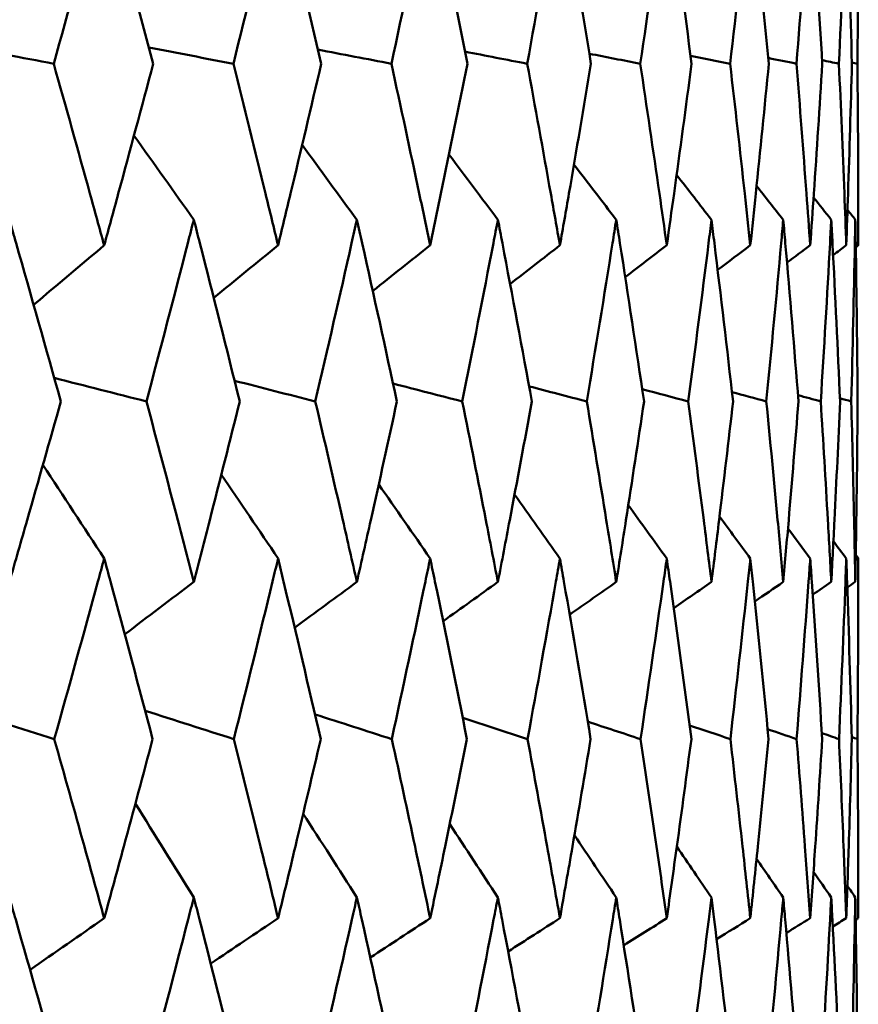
# Model space of a CAD drawing. Header units: millimetres. Extents: x 172 to 1631, y 500 to 2693.
# Tile 103 of 134: x 701.48 to 704.23, y 581.2 to 584.43. Entities that reach past the tile are written whole.
import ezdxf

# ---------------------------------------------------------------- set-up
doc = ezdxf.new("R2010")
doc.units = ezdxf.units.MM
doc.header["$LTSCALE"] = 10
doc.layers.add('Widoczne (ISO)', color=7, linetype='Continuous', lineweight=50)

msp = doc.modelspace()

# ---------------------------------------------------------------- linework, layer by layer
at = {"layer": 'Widoczne (ISO)'}
msp.add_line((704.2131, 584.2913), (704.2314, 584.2874), dxfattribs=at)
msp.add_circle((684.2343, 549.6019), 50, dxfattribs=at)
for points, knots in [([(701.7604, 584.8854), (701.7535, 584.8601), (701.7466, 584.8348), (701.692, 584.6355), (701.6436, 584.4615), (701.5947, 584.2874)], [0.06686277, 0.06686277, 0.06686277, 0.06686277, 0.07557848, 0.07557848, 0.13558897, 0.13558897, 0.13558897, 0.13558897]), ([(701.921, 584.2874), (701.875, 584.4614), (701.8284, 584.6354), (701.7742, 584.8347), (701.7673, 584.8601), (701.7604, 584.8854)], [0.01556037, 0.01556037, 0.01556037, 0.01556037, 0.07555527, 0.07555527, 0.08428623, 0.08428623, 0.08428623, 0.08428623]), ([(702.3308, 584.8854), (702.3247, 584.8601), (702.3186, 584.8348), (702.2703, 584.6355), (702.2275, 584.4615), (702.184, 584.2874)], [0.06686277, 0.06686277, 0.06686277, 0.06686277, 0.07557848, 0.07557848, 0.13558897, 0.13558897, 0.13558897, 0.13558897]), ([(702.4724, 584.2874), (702.432, 584.4614), (702.3909, 584.6354), (702.343, 584.8347), (702.3369, 584.8601), (702.3308, 584.8854)], [0.01556037, 0.01556037, 0.01556037, 0.01556037, 0.07555527, 0.07555527, 0.08428623, 0.08428623, 0.08428623, 0.08428623]), ([(702.8298, 584.8854), (702.8245, 584.8601), (702.8192, 584.8348), (702.7774, 584.6355), (702.7403, 584.4615), (702.7024, 584.2874)], [0.06686277, 0.06686277, 0.06686277, 0.06686277, 0.07557848, 0.07557848, 0.13558897, 0.13558897, 0.13558897, 0.13558897]), ([(702.9518, 584.2874), (702.9171, 584.4614), (702.8817, 584.6354), (702.8403, 584.8347), (702.8351, 584.8601), (702.8298, 584.8854)], [0.01556037, 0.01556037, 0.01556037, 0.01556037, 0.07555527, 0.07555527, 0.08428623, 0.08428623, 0.08428623, 0.08428623]), ([(703.2554, 584.8854), (703.251, 584.8601), (703.2465, 584.8348), (703.2114, 584.6355), (703.18, 584.4615), (703.148, 584.2874)], [0.06686277, 0.06686277, 0.06686277, 0.06686277, 0.07557848, 0.07557848, 0.13558897, 0.13558897, 0.13558897, 0.13558897]), ([(703.3573, 584.2874), (703.3285, 584.4614), (703.2989, 584.6354), (703.2642, 584.8347), (703.2598, 584.8601), (703.2554, 584.8854)], [0.01556037, 0.01556037, 0.01556037, 0.01556037, 0.07555527, 0.07555527, 0.08428623, 0.08428623, 0.08428623, 0.08428623]), ([(703.6059, 584.8854), (703.6024, 584.8601), (703.5988, 584.8348), (703.5705, 584.6355), (703.545, 584.4615), (703.5189, 584.2874)], [0.06686277, 0.06686277, 0.06686277, 0.06686277, 0.07557848, 0.07557848, 0.13558897, 0.13558897, 0.13558897, 0.13558897]), ([(703.6874, 584.2874), (703.6645, 584.4614), (703.6409, 584.6354), (703.613, 584.8347), (703.6095, 584.8601), (703.6059, 584.8854)], [0.01556037, 0.01556037, 0.01556037, 0.01556037, 0.07555527, 0.07555527, 0.08428623, 0.08428623, 0.08428623, 0.08428623]), ([(703.88, 584.8854), (703.8773, 584.8601), (703.8746, 584.8348), (703.8532, 584.6355), (703.8338, 584.4615), (703.8137, 584.2874)], [0.06686277, 0.06686277, 0.06686277, 0.06686277, 0.07557848, 0.07557848, 0.13558897, 0.13558897, 0.13558897, 0.13558897]), ([(703.9406, 584.2874), (703.9238, 584.4614), (703.9063, 584.6354), (703.8854, 584.8347), (703.8827, 584.8601), (703.88, 584.8854)], [0.01556037, 0.01556037, 0.01556037, 0.01556037, 0.07555527, 0.07555527, 0.08428623, 0.08428623, 0.08428623, 0.08428623]), ([(704.0765, 584.8854), (704.0748, 584.8601), (704.0729, 584.8348), (704.0585, 584.6355), (704.0453, 584.4615), (704.0313, 584.2874)], [0.06686277, 0.06686277, 0.06686277, 0.06686277, 0.07557848, 0.07557848, 0.13558897, 0.13558897, 0.13558897, 0.13558897]), ([(704.1162, 584.2874), (704.1055, 584.4614), (704.094, 584.6354), (704.0801, 584.8347), (704.0783, 584.8601), (704.0765, 584.8854)], [0.01556037, 0.01556037, 0.01556037, 0.01556037, 0.07555527, 0.07555527, 0.08428623, 0.08428623, 0.08428623, 0.08428623]), ([(704.1948, 584.8854), (704.1939, 584.8601), (704.193, 584.8348), (704.1856, 584.6355), (704.1785, 584.4615), (704.1707, 584.2874)], [0.06686277, 0.06686277, 0.06686277, 0.06686277, 0.07557848, 0.07557848, 0.13558897, 0.13558897, 0.13558897, 0.13558897]), ([(704.2132, 584.2874), (704.2087, 584.4614), (704.2034, 584.6354), (704.1966, 584.8347), (704.1957, 584.8601), (704.1948, 584.8854)], [0.01556037, 0.01556037, 0.01556037, 0.01556037, 0.07555527, 0.07555527, 0.08428623, 0.08428623, 0.08428623, 0.08428623]), ([(704.2343, 584.8854), (704.2343, 584.8601), (704.2342, 584.8348), (704.234, 584.6355), (704.2331, 584.4615), (704.2314, 584.2874)], [0.06686277, 0.06686277, 0.06686277, 0.06686277, 0.07557848, 0.07557848, 0.13558897, 0.13558897, 0.13558897, 0.13558897]), ([(701.5947, 584.2874), (701.6348, 584.1454), (701.6745, 584.0034), (701.7293, 583.8049), (701.7449, 583.7484), (701.7604, 583.6919)], [0.01259731, 0.01259731, 0.01259731, 0.01259731, 0.06159863, 0.06159863, 0.08110666, 0.08110666, 0.08110666, 0.08110666]), ([(701.7604, 583.6919), (701.7759, 583.7484), (701.7913, 583.8049), (701.8452, 584.0034), (701.8833, 584.1454), (701.921, 584.2874)], [0.04208868, 0.04208868, 0.04208868, 0.04208868, 0.06158988, 0.06158988, 0.11059803, 0.11059803, 0.11059803, 0.11059803]), ([(702.184, 584.2874), (702.2196, 584.1454), (702.2548, 584.0034), (702.3033, 583.8049), (702.3171, 583.7484), (702.3308, 583.6919)], [0.01259731, 0.01259731, 0.01259731, 0.01259731, 0.06159863, 0.06159863, 0.08110666, 0.08110666, 0.08110666, 0.08110666]), ([(702.3308, 583.6919), (702.3445, 583.7484), (702.3581, 583.8049), (702.4057, 584.0034), (702.4393, 584.1454), (702.4724, 584.2874)], [0.04208868, 0.04208868, 0.04208868, 0.04208868, 0.06158988, 0.06158988, 0.11059803, 0.11059803, 0.11059803, 0.11059803]), ([(702.7024, 584.2874), (702.7334, 584.1454), (702.764, 584.0034), (702.806, 583.8049), (702.8179, 583.7484), (702.8298, 583.6919)], [0.01259731, 0.01259731, 0.01259731, 0.01259731, 0.06159863, 0.06159863, 0.08110666, 0.08110666, 0.08110666, 0.08110666]), ([(702.8298, 583.6919), (702.8416, 583.7484), (702.8534, 583.8049), (702.8944, 584.0034), (702.9233, 584.1454), (702.9518, 584.2874)], [0.04208868, 0.04208868, 0.04208868, 0.04208868, 0.06158988, 0.06158988, 0.11059803, 0.11059803, 0.11059803, 0.11059803]), ([(703.148, 584.2874), (703.1742, 584.1454), (703.2, 584.0034), (703.2354, 583.8049), (703.2455, 583.7484), (703.2554, 583.6919)], [0.01259731, 0.01259731, 0.01259731, 0.01259731, 0.06159863, 0.06159863, 0.08110666, 0.08110666, 0.08110666, 0.08110666]), ([(703.2554, 583.6919), (703.2653, 583.7484), (703.2752, 583.8049), (703.3095, 584.0034), (703.3337, 584.1454), (703.3573, 584.2874)], [0.04208868, 0.04208868, 0.04208868, 0.04208868, 0.06158988, 0.06158988, 0.11059803, 0.11059803, 0.11059803, 0.11059803]), ([(703.5189, 584.2874), (703.5403, 584.1454), (703.5612, 584.0034), (703.5899, 583.8049), (703.5979, 583.7484), (703.6059, 583.6919)], [0.01259731, 0.01259731, 0.01259731, 0.01259731, 0.06159863, 0.06159863, 0.08110666, 0.08110666, 0.08110666, 0.08110666]), ([(703.6059, 583.6919), (703.6139, 583.7484), (703.6218, 583.8049), (703.6494, 584.0034), (703.6686, 584.1454), (703.6874, 584.2874)], [0.04208868, 0.04208868, 0.04208868, 0.04208868, 0.06158988, 0.06158988, 0.11059803, 0.11059803, 0.11059803, 0.11059803]), ([(703.8137, 584.2874), (703.8302, 584.1454), (703.8462, 584.0034), (703.8679, 583.8049), (703.874, 583.7484), (703.88, 583.6919)], [0.01259731, 0.01259731, 0.01259731, 0.01259731, 0.06159863, 0.06159863, 0.08110666, 0.08110666, 0.08110666, 0.08110666]), ([(703.88, 583.6919), (703.886, 583.7484), (703.892, 583.8049), (703.9126, 584.0034), (703.9269, 584.1454), (703.9406, 584.2874)], [0.04208868, 0.04208868, 0.04208868, 0.04208868, 0.06158988, 0.06158988, 0.11059803, 0.11059803, 0.11059803, 0.11059803]), ([(704.0313, 584.2874), (704.0427, 584.1454), (704.0537, 584.0034), (704.0684, 583.8049), (704.0725, 583.7484), (704.0765, 583.6919)], [0.01259731, 0.01259731, 0.01259731, 0.01259731, 0.06159863, 0.06159863, 0.08110666, 0.08110666, 0.08110666, 0.08110666]), ([(704.0765, 583.6919), (704.0806, 583.7484), (704.0845, 583.8049), (704.0981, 584.0034), (704.1074, 584.1454), (704.1162, 584.2874)], [0.04208868, 0.04208868, 0.04208868, 0.04208868, 0.06158988, 0.06158988, 0.11059803, 0.11059803, 0.11059803, 0.11059803]), ([(704.1707, 584.2874), (704.1771, 584.1454), (704.183, 584.0034), (704.1907, 583.8049), (704.1928, 583.7484), (704.1948, 583.6919)], [0.01259731, 0.01259731, 0.01259731, 0.01259731, 0.06159863, 0.06159863, 0.08110666, 0.08110666, 0.08110666, 0.08110666]), ([(704.1948, 583.6919), (704.1968, 583.7484), (704.1987, 583.8049), (704.2053, 584.0034), (704.2095, 584.1454), (704.2132, 584.2874)], [0.04208868, 0.04208868, 0.04208868, 0.04208868, 0.06158988, 0.06158988, 0.11059803, 0.11059803, 0.11059803, 0.11059803]), ([(704.2314, 584.2874), (704.2328, 584.1454), (704.2336, 584.0034), (704.2342, 583.8049), (704.2343, 583.7484), (704.2343, 583.6919)], [0.01259731, 0.01259731, 0.01259731, 0.01259731, 0.06159863, 0.06159863, 0.08110666, 0.08110666, 0.08110666, 0.08110666]), ([(701.6182, 583.1798), (701.5698, 583.3528), (701.5208, 583.5259), (701.4638, 583.7245), (701.4565, 583.7501), (701.4491, 583.7757)], [0.02053386, 0.02053386, 0.02053386, 0.02053386, 0.08016461, 0.08016461, 0.08898694, 0.08898694, 0.08898694, 0.08898694]), ([(702.0544, 583.7757), (702.0478, 583.7501), (702.0413, 583.7246), (701.99, 583.526), (701.9448, 583.3529), (701.8989, 583.1798)], [0.07138254, 0.07138254, 0.07138254, 0.07138254, 0.08018544, 0.08018544, 0.13983561, 0.13983561, 0.13983561, 0.13983561]), ([(702.2049, 583.1798), (702.1619, 583.3528), (702.1183, 583.5259), (702.0675, 583.7245), (702.061, 583.7501), (702.0544, 583.7757)], [0.02053386, 0.02053386, 0.02053386, 0.02053386, 0.08016461, 0.08016461, 0.08898694, 0.08898694, 0.08898694, 0.08898694]), ([(702.5893, 583.7757), (702.5836, 583.7501), (702.5779, 583.7246), (702.533, 583.526), (702.4933, 583.3529), (702.4529, 583.1798)], [0.07138254, 0.07138254, 0.07138254, 0.07138254, 0.08018544, 0.08018544, 0.13983561, 0.13983561, 0.13983561, 0.13983561]), ([(702.7206, 583.1798), (702.6832, 583.3528), (702.6452, 583.5259), (702.6008, 583.7245), (702.5951, 583.7501), (702.5893, 583.7757)], [0.02053386, 0.02053386, 0.02053386, 0.02053386, 0.08016461, 0.08016461, 0.08898694, 0.08898694, 0.08898694, 0.08898694]), ([(703.0519, 583.7757), (703.047, 583.7501), (703.0421, 583.7246), (703.0038, 583.526), (702.9697, 583.3529), (702.935, 583.1798)], [0.07138254, 0.07138254, 0.07138254, 0.07138254, 0.08018544, 0.08018544, 0.13983561, 0.13983561, 0.13983561, 0.13983561]), ([(703.1634, 583.1798), (703.1318, 583.3528), (703.0995, 583.5259), (703.0617, 583.7245), (703.0568, 583.7501), (703.0519, 583.7757)], [0.02053386, 0.02053386, 0.02053386, 0.02053386, 0.08016461, 0.08016461, 0.08898694, 0.08898694, 0.08898694, 0.08898694]), ([(703.4401, 583.7757), (703.4361, 583.7501), (703.4321, 583.7246), (703.4005, 583.526), (703.3723, 583.3529), (703.3434, 583.1798)], [0.07138254, 0.07138254, 0.07138254, 0.07138254, 0.08018544, 0.08018544, 0.13983561, 0.13983561, 0.13983561, 0.13983561]), ([(703.5314, 583.1798), (703.5057, 583.3528), (703.4793, 583.5259), (703.4482, 583.7245), (703.4442, 583.7501), (703.4401, 583.7757)], [0.02053386, 0.02053386, 0.02053386, 0.02053386, 0.08016461, 0.08016461, 0.08898694, 0.08898694, 0.08898694, 0.08898694]), ([(703.7526, 583.7757), (703.7494, 583.7501), (703.7463, 583.7246), (703.7215, 583.526), (703.6993, 583.3529), (703.6763, 583.1798)], [0.07138254, 0.07138254, 0.07138254, 0.07138254, 0.08018544, 0.08018544, 0.13983561, 0.13983561, 0.13983561, 0.13983561]), ([(703.8233, 583.1798), (703.8036, 583.3528), (703.7832, 583.5259), (703.7589, 583.7245), (703.7557, 583.7501), (703.7526, 583.7757)], [0.02053386, 0.02053386, 0.02053386, 0.02053386, 0.08016461, 0.08016461, 0.08898694, 0.08898694, 0.08898694, 0.08898694]), ([(703.988, 583.7757), (703.9858, 583.7501), (703.9835, 583.7246), (703.9657, 583.526), (703.9494, 583.3529), (703.9325, 583.1798)], [0.07138254, 0.07138254, 0.07138254, 0.07138254, 0.08018544, 0.08018544, 0.13983561, 0.13983561, 0.13983561, 0.13983561]), ([(704.0379, 583.1798), (704.0243, 583.3528), (704.0099, 583.5259), (703.9925, 583.7245), (703.9903, 583.7501), (703.988, 583.7757)], [0.02053386, 0.02053386, 0.02053386, 0.02053386, 0.08016461, 0.08016461, 0.08898694, 0.08898694, 0.08898694, 0.08898694]), ([(704.1455, 583.7757), (704.1441, 583.7501), (704.1428, 583.7246), (704.1319, 583.526), (704.1218, 583.3529), (704.111, 583.1798)], [0.07138254, 0.07138254, 0.07138254, 0.07138254, 0.08018544, 0.08018544, 0.13983561, 0.13983561, 0.13983561, 0.13983561]), ([(704.1744, 583.1798), (704.1668, 583.3528), (704.1585, 583.5259), (704.1482, 583.7245), (704.1469, 583.7501), (704.1455, 583.7757)], [0.02053386, 0.02053386, 0.02053386, 0.02053386, 0.08016461, 0.08016461, 0.08898694, 0.08898694, 0.08898694, 0.08898694]), ([(704.2244, 583.7757), (704.2239, 583.7501), (704.2235, 583.7246), (704.2197, 583.526), (704.2157, 583.3529), (704.211, 583.1798)], [0.07138254, 0.07138254, 0.07138254, 0.07138254, 0.08018544, 0.08018544, 0.13983561, 0.13983561, 0.13983561, 0.13983561]), ([(704.2321, 583.1798), (704.2307, 583.3528), (704.2286, 583.5259), (704.2253, 583.7245), (704.2248, 583.7501), (704.2244, 583.7757)], [0.02053386, 0.02053386, 0.02053386, 0.02053386, 0.08016461, 0.08016461, 0.08898694, 0.08898694, 0.08898694, 0.08898694]), ([(701.4491, 582.5877), (701.4687, 582.6553), (701.4882, 582.723), (701.5448, 582.9204), (701.5817, 583.0501), (701.6182, 583.1798)], [0.03825175, 0.03825175, 0.03825175, 0.03825175, 0.06160817, 0.06160817, 0.10638617, 0.10638617, 0.10638617, 0.10638617]), ([(701.8989, 583.1798), (701.9335, 583.0501), (701.9677, 582.9204), (702.0193, 582.723), (702.0369, 582.6554), (702.0544, 582.5877)], [0.01681985, 0.01681985, 0.01681985, 0.01681985, 0.06159108, 0.06159108, 0.08495433, 0.08495433, 0.08495433, 0.08495433]), ([(702.0544, 582.5877), (702.0719, 582.6553), (702.0893, 582.723), (702.1397, 582.9204), (702.1725, 583.0501), (702.2049, 583.1798)], [0.03825175, 0.03825175, 0.03825175, 0.03825175, 0.06160817, 0.06160817, 0.10638617, 0.10638617, 0.10638617, 0.10638617]), ([(702.4529, 583.1798), (702.4833, 583.0501), (702.5134, 582.9204), (702.5586, 582.723), (702.574, 582.6554), (702.5893, 582.5877)], [0.01681985, 0.01681985, 0.01681985, 0.01681985, 0.06159108, 0.06159108, 0.08495433, 0.08495433, 0.08495433, 0.08495433]), ([(702.5893, 582.5877), (702.6046, 582.6553), (702.6198, 582.723), (702.6639, 582.9204), (702.6924, 583.0501), (702.7206, 583.1798)], [0.03825175, 0.03825175, 0.03825175, 0.03825175, 0.06160817, 0.06160817, 0.10638617, 0.10638617, 0.10638617, 0.10638617]), ([(702.935, 583.1798), (702.9612, 583.0501), (702.987, 582.9204), (703.0257, 582.723), (703.0388, 582.6554), (703.0519, 582.5877)], [0.01681985, 0.01681985, 0.01681985, 0.01681985, 0.06159108, 0.06159108, 0.08495433, 0.08495433, 0.08495433, 0.08495433]), ([(703.0519, 582.5877), (703.0649, 582.6553), (703.0779, 582.723), (703.1153, 582.9204), (703.1395, 583.0501), (703.1634, 583.1798)], [0.03825175, 0.03825175, 0.03825175, 0.03825175, 0.06160817, 0.06160817, 0.10638617, 0.10638617, 0.10638617, 0.10638617]), ([(703.3434, 583.1798), (703.3652, 583.0501), (703.3866, 582.9204), (703.4185, 582.723), (703.4294, 582.6554), (703.4401, 582.5877)], [0.01681985, 0.01681985, 0.01681985, 0.01681985, 0.06159108, 0.06159108, 0.08495433, 0.08495433, 0.08495433, 0.08495433]), ([(703.4401, 582.5877), (703.4509, 582.6553), (703.4615, 582.723), (703.4922, 582.9204), (703.512, 583.0501), (703.5314, 583.1798)], [0.03825175, 0.03825175, 0.03825175, 0.03825175, 0.06160817, 0.06160817, 0.10638617, 0.10638617, 0.10638617, 0.10638617]), ([(703.6763, 583.1798), (703.6936, 583.0501), (703.7105, 582.9204), (703.7357, 582.723), (703.7442, 582.6554), (703.7526, 582.5877)], [0.01681985, 0.01681985, 0.01681985, 0.01681985, 0.06159108, 0.06159108, 0.08495433, 0.08495433, 0.08495433, 0.08495433]), ([(703.7526, 582.5877), (703.761, 582.6553), (703.7693, 582.723), (703.7932, 582.9204), (703.8084, 583.0501), (703.8233, 583.1798)], [0.03825175, 0.03825175, 0.03825175, 0.03825175, 0.06160817, 0.06160817, 0.10638617, 0.10638617, 0.10638617, 0.10638617]), ([(703.9325, 583.1798), (703.9453, 583.0501), (703.9576, 582.9204), (703.9759, 582.723), (703.982, 582.6554), (703.988, 582.5877)], [0.01681985, 0.01681985, 0.01681985, 0.01681985, 0.06159108, 0.06159108, 0.08495433, 0.08495433, 0.08495433, 0.08495433]), ([(703.988, 582.5877), (703.994, 582.6553), (704, 582.723), (704.0169, 582.9204), (704.0276, 583.0501), (704.0379, 583.1798)], [0.03825175, 0.03825175, 0.03825175, 0.03825175, 0.06160817, 0.06160817, 0.10638617, 0.10638617, 0.10638617, 0.10638617]), ([(704.111, 583.1798), (704.1191, 583.0501), (704.1269, 582.9204), (704.1381, 582.723), (704.1419, 582.6554), (704.1455, 582.5877)], [0.01681985, 0.01681985, 0.01681985, 0.01681985, 0.06159108, 0.06159108, 0.08495433, 0.08495433, 0.08495433, 0.08495433]), ([(704.1455, 582.5877), (704.1491, 582.6553), (704.1526, 582.723), (704.1626, 582.9204), (704.1687, 583.0501), (704.1744, 583.1798)], [0.03825175, 0.03825175, 0.03825175, 0.03825175, 0.06160817, 0.06160817, 0.10638617, 0.10638617, 0.10638617, 0.10638617]), ([(704.211, 583.1798), (704.2145, 583.0501), (704.2177, 582.9204), (704.2219, 582.723), (704.2232, 582.6554), (704.2244, 582.5877)], [0.01681985, 0.01681985, 0.01681985, 0.01681985, 0.06159108, 0.06159108, 0.08495433, 0.08495433, 0.08495433, 0.08495433]), ([(704.2244, 582.5877), (704.2256, 582.6553), (704.2267, 582.723), (704.2296, 582.9204), (704.2311, 583.0501), (704.2321, 583.1798)], [0.03825175, 0.03825175, 0.03825175, 0.03825175, 0.06160817, 0.06160817, 0.10638617, 0.10638617, 0.10638617, 0.10638617]), ([(701.7604, 582.6647), (701.7535, 582.6395), (701.7467, 582.6143), (701.6927, 582.4169), (701.645, 582.2446), (701.5966, 582.0724)], [0.07597559, 0.07597559, 0.07597559, 0.07597559, 0.08464777, 0.08464777, 0.14401425, 0.14401425, 0.14401425, 0.14401425]), ([(701.9192, 582.0724), (701.8738, 582.2446), (701.8277, 582.4168), (701.7741, 582.6142), (701.7673, 582.6394), (701.7604, 582.6647)], [0.02530969, 0.02530969, 0.02530969, 0.02530969, 0.08465152, 0.08465152, 0.09334823, 0.09334823, 0.09334823, 0.09334823]), ([(702.3308, 582.6647), (702.3247, 582.6395), (702.3187, 582.6143), (702.2709, 582.4169), (702.2286, 582.2446), (702.1857, 582.0724)], [0.07597559, 0.07597559, 0.07597559, 0.07597559, 0.08464777, 0.08464777, 0.14401425, 0.14401425, 0.14401425, 0.14401425]), ([(702.4708, 582.0724), (702.4309, 582.2446), (702.3902, 582.4168), (702.3429, 582.6142), (702.3369, 582.6394), (702.3308, 582.6647)], [0.02530969, 0.02530969, 0.02530969, 0.02530969, 0.08465152, 0.08465152, 0.09334823, 0.09334823, 0.09334823, 0.09334823]), ([(702.8298, 582.6647), (702.8245, 582.6395), (702.8193, 582.6143), (702.778, 582.4169), (702.7413, 582.2446), (702.7039, 582.0724)], [0.07597559, 0.07597559, 0.07597559, 0.07597559, 0.08464777, 0.08464777, 0.14401425, 0.14401425, 0.14401425, 0.14401425]), ([(702.9504, 582.0724), (702.9161, 582.2446), (702.8811, 582.4168), (702.8403, 582.6142), (702.835, 582.6394), (702.8298, 582.6647)], [0.02530969, 0.02530969, 0.02530969, 0.02530969, 0.08465152, 0.08465152, 0.09334823, 0.09334823, 0.09334823, 0.09334823]), ([(703.2554, 582.6647), (703.251, 582.6395), (703.2466, 582.6143), (703.2119, 582.4169), (703.1809, 582.2446), (703.1493, 582.0724)], [0.07597559, 0.07597559, 0.07597559, 0.07597559, 0.08464777, 0.08464777, 0.14401425, 0.14401425, 0.14401425, 0.14401425]), ([(703.3562, 582.0724), (703.3277, 582.2446), (703.2985, 582.4168), (703.2642, 582.6142), (703.2598, 582.6394), (703.2554, 582.6647)], [0.02530969, 0.02530969, 0.02530969, 0.02530969, 0.08465152, 0.08465152, 0.09334823, 0.09334823, 0.09334823, 0.09334823]), ([(703.6059, 582.6647), (703.6024, 582.6395), (703.5988, 582.6143), (703.5708, 582.4169), (703.5457, 582.2446), (703.5199, 582.0724)], [0.07597559, 0.07597559, 0.07597559, 0.07597559, 0.08464777, 0.08464777, 0.14401425, 0.14401425, 0.14401425, 0.14401425]), ([(703.6865, 582.0724), (703.6638, 582.2446), (703.6405, 582.4168), (703.613, 582.6142), (703.6095, 582.6394), (703.6059, 582.6647)], [0.02530969, 0.02530969, 0.02530969, 0.02530969, 0.08465152, 0.08465152, 0.09334823, 0.09334823, 0.09334823, 0.09334823]), ([(703.88, 582.6647), (703.8773, 582.6395), (703.8747, 582.6143), (703.8535, 582.4169), (703.8344, 582.2446), (703.8145, 582.0724)], [0.07597559, 0.07597559, 0.07597559, 0.07597559, 0.08464777, 0.08464777, 0.14401425, 0.14401425, 0.14401425, 0.14401425]), ([(703.94, 582.0724), (703.9234, 582.2446), (703.906, 582.4168), (703.8853, 582.6142), (703.8827, 582.6394), (703.88, 582.6647)], [0.02530969, 0.02530969, 0.02530969, 0.02530969, 0.08465152, 0.08465152, 0.09334823, 0.09334823, 0.09334823, 0.09334823]), ([(704.0765, 582.6647), (704.0748, 582.6395), (704.073, 582.6143), (704.0587, 582.4169), (704.0456, 582.2446), (704.0318, 582.0724)], [0.07597559, 0.07597559, 0.07597559, 0.07597559, 0.08464777, 0.08464777, 0.14401425, 0.14401425, 0.14401425, 0.14401425]), ([(704.1157, 582.0724), (704.1052, 582.2446), (704.0939, 582.4168), (704.0801, 582.6142), (704.0783, 582.6394), (704.0765, 582.6647)], [0.02530969, 0.02530969, 0.02530969, 0.02530969, 0.08465152, 0.08465152, 0.09334823, 0.09334823, 0.09334823, 0.09334823]), ([(704.1948, 582.6647), (704.1939, 582.6395), (704.193, 582.6143), (704.1857, 582.4169), (704.1787, 582.2446), (704.171, 582.0724)], [0.07597559, 0.07597559, 0.07597559, 0.07597559, 0.08464777, 0.08464777, 0.14401425, 0.14401425, 0.14401425, 0.14401425]), ([(704.213, 582.0724), (704.2085, 582.2446), (704.2033, 582.4168), (704.1966, 582.6142), (704.1957, 582.6394), (704.1948, 582.6647)], [0.02530969, 0.02530969, 0.02530969, 0.02530969, 0.08465152, 0.08465152, 0.09334823, 0.09334823, 0.09334823, 0.09334823]), ([(704.2343, 582.6647), (704.2343, 582.6395), (704.2342, 582.6143), (704.234, 582.4169), (704.2331, 582.2446), (704.2315, 582.0724)], [0.07597559, 0.07597559, 0.07597559, 0.07597559, 0.08464777, 0.08464777, 0.14401425, 0.14401425, 0.14401425, 0.14401425]), ([(701.5966, 582.0724), (701.6298, 581.955), (701.6627, 581.8377), (701.7171, 581.6419), (701.7388, 581.5634), (701.7604, 581.4849)], [0.02104899, 0.02104899, 0.02104899, 0.02104899, 0.0615671, 0.0615671, 0.08866561, 0.08866561, 0.08866561, 0.08866561]), ([(701.7604, 581.4849), (701.7819, 581.5634), (701.8034, 581.6418), (701.8565, 581.8376), (701.888, 581.955), (701.9192, 582.0724)], [0.03448054, 0.03448054, 0.03448054, 0.03448054, 0.06157222, 0.06157222, 0.10209717, 0.10209717, 0.10209717, 0.10209717]), ([(702.1857, 582.0724), (702.2152, 581.955), (702.2444, 581.8377), (702.2926, 581.6419), (702.3117, 581.5634), (702.3308, 581.4849)], [0.02104899, 0.02104899, 0.02104899, 0.02104899, 0.0615671, 0.0615671, 0.08866561, 0.08866561, 0.08866561, 0.08866561]), ([(702.3308, 581.4849), (702.3498, 581.5634), (702.3688, 581.6418), (702.4156, 581.8376), (702.4434, 581.955), (702.4708, 582.0724)], [0.03448054, 0.03448054, 0.03448054, 0.03448054, 0.06157222, 0.06157222, 0.10209717, 0.10209717, 0.10209717, 0.10209717]), ([(702.7039, 582.0724), (702.7296, 581.955), (702.7549, 581.8377), (702.7967, 581.6419), (702.8133, 581.5634), (702.8298, 581.4849)], [0.02104899, 0.02104899, 0.02104899, 0.02104899, 0.0615671, 0.0615671, 0.08866561, 0.08866561, 0.08866561, 0.08866561]), ([(702.8298, 581.4849), (702.8463, 581.5634), (702.8626, 581.6418), (702.903, 581.8376), (702.9269, 581.955), (702.9504, 582.0724)], [0.03448054, 0.03448054, 0.03448054, 0.03448054, 0.06157222, 0.06157222, 0.10209717, 0.10209717, 0.10209717, 0.10209717]), ([(703.1493, 582.0724), (703.171, 581.955), (703.1924, 581.8377), (703.2276, 581.6419), (703.2416, 581.5634), (703.2554, 581.4849)], [0.02104899, 0.02104899, 0.02104899, 0.02104899, 0.0615671, 0.0615671, 0.08866561, 0.08866561, 0.08866561, 0.08866561]), ([(703.2554, 581.4849), (703.2692, 581.5634), (703.2829, 581.6418), (703.3167, 581.8376), (703.3366, 581.955), (703.3562, 582.0724)], [0.03448054, 0.03448054, 0.03448054, 0.03448054, 0.06157222, 0.06157222, 0.10209717, 0.10209717, 0.10209717, 0.10209717]), ([(703.5199, 582.0724), (703.5376, 581.955), (703.555, 581.8377), (703.5835, 581.6419), (703.5948, 581.5634), (703.6059, 581.4849)], [0.02104899, 0.02104899, 0.02104899, 0.02104899, 0.0615671, 0.0615671, 0.08866561, 0.08866561, 0.08866561, 0.08866561]), ([(703.6059, 581.4849), (703.617, 581.5634), (703.628, 581.6418), (703.6551, 581.8376), (703.6709, 581.955), (703.6865, 582.0724)], [0.03448054, 0.03448054, 0.03448054, 0.03448054, 0.06157222, 0.06157222, 0.10209717, 0.10209717, 0.10209717, 0.10209717]), ([(703.8145, 582.0724), (703.8281, 581.955), (703.8414, 581.8377), (703.8631, 581.6419), (703.8716, 581.5634), (703.88, 581.4849)], [0.02104899, 0.02104899, 0.02104899, 0.02104899, 0.0615671, 0.0615671, 0.08866561, 0.08866561, 0.08866561, 0.08866561]), ([(703.88, 581.4849), (703.8884, 581.5634), (703.8966, 581.6418), (703.9168, 581.8376), (703.9286, 581.955), (703.94, 582.0724)], [0.03448054, 0.03448054, 0.03448054, 0.03448054, 0.06157222, 0.06157222, 0.10209717, 0.10209717, 0.10209717, 0.10209717]), ([(704.0318, 582.0724), (704.0413, 581.955), (704.0505, 581.8377), (704.0652, 581.6419), (704.0709, 581.5634), (704.0765, 581.4849)], [0.02104899, 0.02104899, 0.02104899, 0.02104899, 0.0615671, 0.0615671, 0.08866561, 0.08866561, 0.08866561, 0.08866561]), ([(704.0765, 581.4849), (704.0822, 581.5634), (704.0876, 581.6418), (704.1009, 581.8376), (704.1085, 581.955), (704.1157, 582.0724)], [0.03448054, 0.03448054, 0.03448054, 0.03448054, 0.06157222, 0.06157222, 0.10209717, 0.10209717, 0.10209717, 0.10209717]), ([(704.171, 582.0724), (704.1763, 581.955), (704.1813, 581.8377), (704.189, 581.6419), (704.192, 581.5634), (704.1948, 581.4849)], [0.02104899, 0.02104899, 0.02104899, 0.02104899, 0.0615671, 0.0615671, 0.08866561, 0.08866561, 0.08866561, 0.08866561]), ([(704.1948, 581.4849), (704.1976, 581.5634), (704.2003, 581.6418), (704.2065, 581.8376), (704.2099, 581.955), (704.213, 582.0724)], [0.03448054, 0.03448054, 0.03448054, 0.03448054, 0.06157222, 0.06157222, 0.10209717, 0.10209717, 0.10209717, 0.10209717]), ([(704.2315, 582.0724), (704.2326, 581.955), (704.2334, 581.8377), (704.2341, 581.6419), (704.2343, 581.5634), (704.2343, 581.4849)], [0.02104899, 0.02104899, 0.02104899, 0.02104899, 0.0615671, 0.0615671, 0.08866561, 0.08866561, 0.08866561, 0.08866561]), ([(701.6158, 580.9659), (701.5678, 581.1374), (701.5192, 581.3089), (701.463, 581.5047), (701.4561, 581.529), (701.4491, 581.5532)], [0.02983351, 0.02983351, 0.02983351, 0.02983351, 0.0889495, 0.0889495, 0.09731113, 0.09731113, 0.09731113, 0.09731113]), ([(702.0544, 581.5532), (702.0482, 581.5291), (702.042, 581.5049), (701.9915, 581.3091), (701.9466, 581.1375), (701.9012, 580.9659)], [0.0806421, 0.0806421, 0.0806421, 0.0806421, 0.08897282, 0.08897282, 0.14811965, 0.14811965, 0.14811965, 0.14811965]), ([(702.2027, 580.9659), (702.1601, 581.1374), (702.1169, 581.3089), (702.0668, 581.5047), (702.0606, 581.529), (702.0544, 581.5532)], [0.02983351, 0.02983351, 0.02983351, 0.02983351, 0.0889495, 0.0889495, 0.09731113, 0.09731113, 0.09731113, 0.09731113]), ([(702.5893, 581.5532), (702.5839, 581.5291), (702.5785, 581.5049), (702.5343, 581.3091), (702.4949, 581.1375), (702.4549, 580.9659)], [0.0806421, 0.0806421, 0.0806421, 0.0806421, 0.08897282, 0.08897282, 0.14811965, 0.14811965, 0.14811965, 0.14811965]), ([(702.7187, 580.9659), (702.6817, 581.1374), (702.644, 581.3089), (702.6002, 581.5047), (702.5948, 581.529), (702.5893, 581.5532)], [0.02983351, 0.02983351, 0.02983351, 0.02983351, 0.0889495, 0.0889495, 0.09731113, 0.09731113, 0.09731113, 0.09731113]), ([(703.0519, 581.5532), (703.0472, 581.5291), (703.0426, 581.5049), (703.0049, 581.3091), (702.9712, 581.1375), (702.9368, 580.9659)], [0.0806421, 0.0806421, 0.0806421, 0.0806421, 0.08897282, 0.08897282, 0.14811965, 0.14811965, 0.14811965, 0.14811965]), ([(703.1618, 580.9659), (703.1304, 581.1374), (703.0984, 581.3089), (703.0612, 581.5047), (703.0565, 581.529), (703.0519, 581.5532)], [0.02983351, 0.02983351, 0.02983351, 0.02983351, 0.0889495, 0.0889495, 0.09731113, 0.09731113, 0.09731113, 0.09731113]), ([(703.4401, 581.5532), (703.4363, 581.5291), (703.4325, 581.5049), (703.4014, 581.3091), (703.3734, 581.1375), (703.3448, 580.9659)], [0.0806421, 0.0806421, 0.0806421, 0.0806421, 0.08897282, 0.08897282, 0.14811965, 0.14811965, 0.14811965, 0.14811965]), ([(703.5301, 580.9659), (703.5046, 581.1374), (703.4784, 581.3089), (703.4478, 581.5047), (703.444, 581.529), (703.4401, 581.5532)], [0.02983351, 0.02983351, 0.02983351, 0.02983351, 0.0889495, 0.0889495, 0.09731113, 0.09731113, 0.09731113, 0.09731113]), ([(703.7526, 581.5532), (703.7496, 581.5291), (703.7466, 581.5049), (703.7222, 581.3091), (703.7002, 581.1375), (703.6775, 580.9659)], [0.0806421, 0.0806421, 0.0806421, 0.0806421, 0.08897282, 0.08897282, 0.14811965, 0.14811965, 0.14811965, 0.14811965]), ([(703.8223, 580.9659), (703.8028, 581.1374), (703.7825, 581.3089), (703.7586, 581.5047), (703.7556, 581.529), (703.7526, 581.5532)], [0.02983351, 0.02983351, 0.02983351, 0.02983351, 0.0889495, 0.0889495, 0.09731113, 0.09731113, 0.09731113, 0.09731113]), ([(703.988, 581.5532), (703.9859, 581.5291), (703.9837, 581.5049), (703.9662, 581.3091), (703.9501, 581.1375), (703.9333, 580.9659)], [0.0806421, 0.0806421, 0.0806421, 0.0806421, 0.08897282, 0.08897282, 0.14811965, 0.14811965, 0.14811965, 0.14811965]), ([(704.0373, 580.9659), (704.0237, 581.1374), (704.0094, 581.3089), (703.9923, 581.5047), (703.9902, 581.529), (703.988, 581.5532)], [0.02983351, 0.02983351, 0.02983351, 0.02983351, 0.0889495, 0.0889495, 0.09731113, 0.09731113, 0.09731113, 0.09731113]), ([(704.1455, 581.5532), (704.1442, 581.5291), (704.1429, 581.5049), (704.1323, 581.3091), (704.1222, 581.1375), (704.1115, 580.9659)], [0.0806421, 0.0806421, 0.0806421, 0.0806421, 0.08897282, 0.08897282, 0.14811965, 0.14811965, 0.14811965, 0.14811965]), ([(704.174, 580.9659), (704.1665, 581.1374), (704.1583, 581.3089), (704.1481, 581.5047), (704.1468, 581.529), (704.1455, 581.5532)], [0.02983351, 0.02983351, 0.02983351, 0.02983351, 0.0889495, 0.0889495, 0.09731113, 0.09731113, 0.09731113, 0.09731113]), ([(704.2244, 581.5532), (704.224, 581.5291), (704.2235, 581.5049), (704.2198, 581.3091), (704.2159, 581.1375), (704.2112, 580.9659)], [0.0806421, 0.0806421, 0.0806421, 0.0806421, 0.08897282, 0.08897282, 0.14811965, 0.14811965, 0.14811965, 0.14811965]), ([(704.2321, 580.9659), (704.2306, 581.1374), (704.2285, 581.3089), (704.2252, 581.5047), (704.2248, 581.529), (704.2244, 581.5532)], [0.02983351, 0.02983351, 0.02983351, 0.02983351, 0.0889495, 0.0889495, 0.09731113, 0.09731113, 0.09731113, 0.09731113])]:
    msp.add_open_spline(points, degree=3, knots=knots, dxfattribs=at)
for points in [[(701.2822, 584.347), (701.3864, 584.3271), (701.4906, 584.3072), (701.5947, 584.2874)], [(701.907, 584.3403), (701.9994, 584.3227), (702.0917, 584.305), (702.184, 584.2874)], [(702.4616, 584.3336), (702.5419, 584.3182), (702.6222, 584.3028), (702.7024, 584.2874)], [(702.9439, 584.327), (703.0119, 584.3138), (703.08, 584.3006), (703.148, 584.2874)], [(703.3519, 584.3202), (703.4075, 584.3093), (703.4632, 584.2983), (703.5189, 584.2874)], [(703.6839, 584.3134), (703.7272, 584.3047), (703.7705, 584.296), (703.8137, 584.2874)], [(703.9388, 584.3063), (703.9696, 584.3), (704.0004, 584.2937), (704.0313, 584.2874)], [(704.1154, 584.299), (704.1338, 584.2951), (704.1523, 584.2912), (704.1707, 584.2874)], [(702.0544, 583.7757), (701.9891, 583.8677), (701.9236, 583.9597), (701.858, 584.0516)], [(702.5893, 583.7757), (702.5296, 583.8575), (702.4697, 583.9392), (702.4097, 584.0209)], [(703.0519, 583.7757), (702.9985, 583.847), (702.945, 583.9182), (702.8914, 583.9894)], [(703.4401, 583.7757), (703.3939, 583.8361), (703.3477, 583.8964), (703.3014, 583.9568)], [(703.7526, 583.7757), (703.7145, 583.8247), (703.6763, 583.8737), (703.6382, 583.9227)], [(703.988, 583.7757), (703.9589, 583.8127), (703.9297, 583.8498), (703.9005, 583.8868)], [(704.1455, 583.7757), (704.1262, 583.8), (704.1069, 583.8244), (704.0875, 583.8487)], [(704.2244, 583.7757), (704.2159, 583.7864), (704.2073, 583.7971), (704.1988, 583.8078)], [(701.7604, 583.6919), (701.6832, 583.6268), (701.6061, 583.5618), (701.5289, 583.4968)], [(702.3308, 583.6919), (702.2604, 583.6344), (702.1901, 583.577), (702.1197, 583.5196)], [(702.8298, 583.6919), (702.767, 583.642), (702.7042, 583.5921), (702.6414, 583.5423)], [(703.2554, 583.6919), (703.2009, 583.6495), (703.1464, 583.6072), (703.0919, 583.5649)], [(703.6059, 583.6919), (703.5605, 583.6572), (703.515, 583.6225), (703.4695, 583.5878)], [(703.88, 583.6919), (703.8442, 583.665), (703.8085, 583.638), (703.7727, 583.6112)], [(704.0765, 583.6919), (704.0511, 583.6729), (704.0257, 583.654), (704.0003, 583.6351)], [(704.1948, 583.6919), (704.1804, 583.6812), (704.166, 583.6705), (704.1516, 583.6599)], [(704.2343, 583.6919), (704.2315, 583.6898), (704.2287, 583.6878), (704.2259, 583.6857)], [(701.5966, 583.2569), (701.6974, 583.2312), (701.7981, 583.2055), (701.8989, 583.1798)], [(702.188, 583.2477), (702.2763, 583.2251), (702.3646, 583.2024), (702.4529, 583.1798)], [(702.7079, 583.2384), (702.7836, 583.2189), (702.8593, 583.1994), (702.935, 583.1798)], [(703.1543, 583.2292), (703.2173, 583.2127), (703.2804, 583.1963), (703.3434, 583.1798)], [(703.5255, 583.2199), (703.5757, 583.2065), (703.626, 583.1932), (703.6763, 583.1798)], [(703.8198, 583.2103), (703.8574, 583.2002), (703.8949, 583.19), (703.9325, 583.1798)], [(704.0363, 583.2006), (704.0612, 583.1936), (704.0861, 583.1867), (704.111, 583.1798)], [(704.1739, 583.1904), (704.1863, 583.1869), (704.1986, 583.1834), (704.211, 583.1798)], [(701.7604, 582.6647), (701.6935, 582.7671), (701.6265, 582.8695), (701.5593, 582.9717)], [(702.3308, 582.6647), (702.2688, 582.7566), (702.2068, 582.8484), (702.1446, 582.9401)], [(702.8298, 582.6647), (702.7736, 582.7458), (702.7173, 582.8268), (702.661, 582.9078)], [(703.2554, 582.6647), (703.2058, 582.7346), (703.1562, 582.8045), (703.1065, 582.8743)], [(703.6059, 582.6647), (703.5639, 582.723), (703.5218, 582.7812), (703.4796, 582.8394)], [(703.88, 582.6647), (703.8463, 582.7107), (703.8126, 582.7567), (703.7789, 582.8026)], [(704.0765, 582.6647), (704.0522, 582.6976), (704.0278, 582.7306), (704.0034, 582.7635)], [(704.1948, 582.6647), (704.1807, 582.6836), (704.1666, 582.7026), (704.1525, 582.7215)], [(704.2343, 582.6647), (704.2315, 582.6684), (704.2287, 582.6721), (704.2259, 582.6759)], [(702.0544, 582.5877), (701.9788, 582.5305), (701.9032, 582.4733), (701.8276, 582.4162)], [(702.5893, 582.5877), (702.5213, 582.5377), (702.4532, 582.4877), (702.3851, 582.4377)], [(703.0519, 582.5877), (702.992, 582.5448), (702.9321, 582.5019), (702.8723, 582.4591)], [(703.4401, 582.5877), (703.3892, 582.5519), (703.3383, 582.5162), (703.2873, 582.4804)], [(703.7526, 582.5877), (703.7113, 582.5591), (703.6699, 582.5306), (703.6286, 582.502)], [(703.988, 582.5877), (703.9569, 582.5664), (703.9258, 582.5452), (703.8947, 582.524)], [(704.1455, 582.5877), (704.1253, 582.574), (704.105, 582.5603), (704.0848, 582.5466)], [(704.2244, 582.5877), (704.2156, 582.5818), (704.2069, 582.5758), (704.1981, 582.5699)], [(701.2667, 582.1777), (701.3767, 582.1426), (701.4867, 582.1075), (701.5966, 582.0724)], [(701.8946, 582.1656), (701.9916, 582.1345), (702.0887, 582.1034), (702.1857, 582.0724)], [(702.4519, 582.1535), (702.5359, 582.1265), (702.6199, 582.0994), (702.7039, 582.0724)], [(702.9366, 582.1416), (703.0075, 582.1185), (703.0784, 582.0954), (703.1493, 582.0724)], [(703.3467, 582.1296), (703.4044, 582.1105), (703.4622, 582.0914), (703.5199, 582.0724)], [(703.6805, 582.1174), (703.7252, 582.1024), (703.7699, 582.0874), (703.8145, 582.0724)], [(703.9368, 582.1051), (703.9685, 582.0942), (704.0001, 582.0833), (704.0318, 582.0724)], [(704.1145, 582.0923), (704.1333, 582.0857), (704.1521, 582.079), (704.171, 582.0724)], [(704.2128, 582.0792), (704.219, 582.0769), (704.2252, 582.0746), (704.2315, 582.0724)], [(702.0544, 581.5532), (701.9906, 581.6558), (701.9266, 581.7582), (701.8626, 581.8606)], [(702.5893, 581.5532), (702.5307, 581.6448), (702.472, 581.7362), (702.4131, 581.8275)], [(703.0519, 581.5532), (702.9993, 581.6333), (702.9466, 581.7133), (702.8938, 581.7933)], [(703.4401, 581.5532), (703.3944, 581.6214), (703.3487, 581.6895), (703.3028, 581.7575)], [(703.7526, 581.5532), (703.7147, 581.6088), (703.6768, 581.6644), (703.6388, 581.7199)], [(703.988, 581.5532), (703.9589, 581.5955), (703.9297, 581.6377), (703.9005, 581.6799)], [(704.1455, 581.5532), (704.1261, 581.5812), (704.1067, 581.6091), (704.0872, 581.637)], [(704.2244, 581.5532), (704.2158, 581.5656), (704.2071, 581.578), (704.1985, 581.5904)], [(701.7604, 581.4849), (701.6793, 581.4284), (701.5982, 581.372), (701.5171, 581.3156)], [(702.3308, 581.4849), (702.2572, 581.4352), (702.1835, 581.3856), (702.1098, 581.3359)], [(702.8298, 581.4849), (702.7643, 581.4419), (702.6988, 581.399), (702.6333, 581.356)], [(703.2554, 581.4849), (703.1988, 581.4486), (703.1422, 581.4123), (703.0856, 581.376)], [(703.6059, 581.4849), (703.5589, 581.4553), (703.5118, 581.4256), (703.4647, 581.396)], [(703.88, 581.4849), (703.8431, 581.462), (703.8062, 581.4391), (703.7694, 581.4162)], [(704.0765, 581.4849), (704.0504, 581.4689), (704.0243, 581.4528), (703.9982, 581.4367)], [(704.1948, 581.4849), (704.18, 581.4759), (704.1653, 581.4669), (704.1505, 581.4578)], [(704.2343, 581.4849), (704.2314, 581.4832), (704.2285, 581.4814), (704.2257, 581.4797)]]:
    msp.add_open_spline(points, degree=3, dxfattribs=at)

doc.saveas('drawing.dxf')
